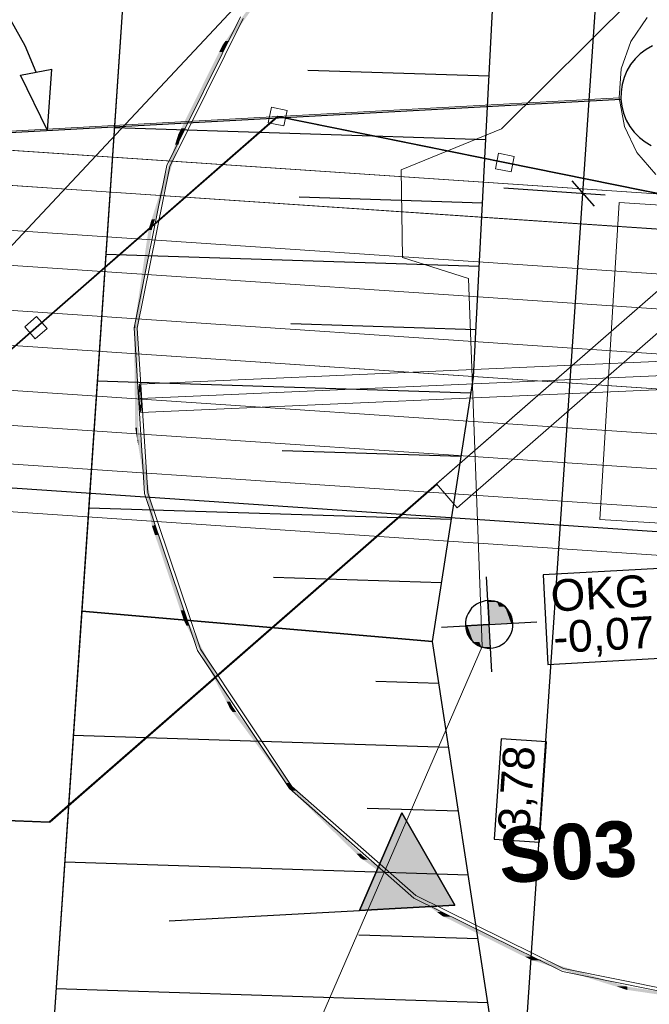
# Model space of a CAD drawing. Extents: x -779 to 790, y -208 to 633.
# Tile 203 of 232: x 471 to 511, y 43 to 105. Entities that reach past the tile are written whole.
import ezdxf
from ezdxf.lldxf.tags import DXFTag

# ---------------------------------------------------------------- set-up
doc = ezdxf.new("R2010")
doc.units = 0
doc.layers.get('0').update_dxf_attribs({"lineweight": 25})
for name, color, linetype, lineweight, true_color in [('01 Schnitt Marker Gebäude', 7, 'Continuous', 25, 0x848484), ('01 Schnitt Marker Gebäude-gefuellt', 7, 'Continuous', 35, 0xfefefe), ('02 Raster Bemaßung', 7, 'Continuous', 25, 0x848484), ('02 Raster Gebäude-A07F5V4QWF', 7, 'Continuous', 25, 0x848484), ('10 Bäume Bestand', 9, 'Continuous', 18, 0x808080), ('30 Baugrubenplanung', 7, 'Continuous', 25, 0x848484), ('30 Baugrubenplanung - Bemaßung', 7, 'Continuous', 25, 0x848484), ('30 Baugrubenplanung - Bemaßung-gefuellt', 7, 'Continuous', 35, 0xfefefe), ('60 Baumstützen - Fundamente', 9, 'Continuous', 18, 0x808080), ('60 Baumstützen - Gehegelinie', 9, 'Continuous', 18, 0x808080), ('60 Baumstützen - Ringe neu', 9, 'Continuous', 18, 0x808080), ('60 Baumstützen - Stahlstützen', 9, 'Continuous', 18, 0x808080), ('60 Glaswänden', 9, 'Continuous', 18, 0x808080), ('60 Netz', 9, 'Continuous', 18, 0x808080), ('60 Zaun Besucher', 9, 'Continuous', 18, 0x808080), ('ELT Leerrohre', 1, 'Continuous', 35, 0xff0000)]:
    doc.layers.add(name, color=color, linetype=linetype, lineweight=lineweight, true_color=true_color)
doc.layers.add('02 Raster Gebäude-A07F5V53WF', color=7, linetype='Continuous', lineweight=13)
doc.styles.get("Standard").update_dxf_attribs({"font": 'arial.ttf'})
tags = doc.linetypes.add('Raster-A07F5V4TWF', pattern=[0.2, 0.1, -0.05, 0, -0.05]).pattern_tags.tags
tags[10:11] = [DXFTag(74, 4), DXFTag(75, 0), DXFTag(340, '0'), DXFTag(46, 1.0), DXFTag(50, 0.0), DXFTag(44, 0.0), DXFTag(45, 0.0)]
tags[8:9] = [DXFTag(74, 4), DXFTag(75, 0), DXFTag(340, '0'), DXFTag(46, 1.0), DXFTag(50, 0.0), DXFTag(44, 0.0), DXFTag(45, 0.0)]
tags[6:7] = [DXFTag(74, 4), DXFTag(75, 0), DXFTag(340, '0'), DXFTag(46, 1.0), DXFTag(50, 0.0), DXFTag(44, 0.0), DXFTag(45, 0.0)]
tags[4:5] = [DXFTag(74, 4), DXFTag(75, 0), DXFTag(340, '0'), DXFTag(46, 1.0), DXFTag(50, 0.0), DXFTag(44, 0.0), DXFTag(45, 0.0)]
tags = doc.linetypes.add('Raster-A07F5V57WF', pattern=[0.2, 0.1, -0.05, 0, -0.05]).pattern_tags.tags
tags[10:11] = [DXFTag(74, 4), DXFTag(75, 0), DXFTag(340, '0'), DXFTag(46, 1.0), DXFTag(50, 0.0), DXFTag(44, 0.0), DXFTag(45, 0.0)]
tags[8:9] = [DXFTag(74, 4), DXFTag(75, 0), DXFTag(340, '0'), DXFTag(46, 1.0), DXFTag(50, 0.0), DXFTag(44, 0.0), DXFTag(45, 0.0)]
tags[6:7] = [DXFTag(74, 4), DXFTag(75, 0), DXFTag(340, '0'), DXFTag(46, 1.0), DXFTag(50, 0.0), DXFTag(44, 0.0), DXFTag(45, 0.0)]
tags[4:5] = [DXFTag(74, 4), DXFTag(75, 0), DXFTag(340, '0'), DXFTag(46, 1.0), DXFTag(50, 0.0), DXFTag(44, 0.0), DXFTag(45, 0.0)]
tags = doc.linetypes.add('Schnittlinie', pattern=[0.3, 0.15, -0.075, 0, -0.075]).pattern_tags.tags
tags[10:11] = [DXFTag(74, 4), DXFTag(75, 0), DXFTag(340, '0'), DXFTag(46, 1.0), DXFTag(50, 0.0), DXFTag(44, 0.0), DXFTag(45, 0.0)]
tags[8:9] = [DXFTag(74, 4), DXFTag(75, 0), DXFTag(340, '0'), DXFTag(46, 1.0), DXFTag(50, 0.0), DXFTag(44, 0.0), DXFTag(45, 0.0)]
tags[6:7] = [DXFTag(74, 4), DXFTag(75, 0), DXFTag(340, '0'), DXFTag(46, 1.0), DXFTag(50, 0.0), DXFTag(44, 0.0), DXFTag(45, 0.0)]
tags[4:5] = [DXFTag(74, 4), DXFTag(75, 0), DXFTag(340, '0'), DXFTag(46, 1.0), DXFTag(50, 0.0), DXFTag(44, 0.0), DXFTag(45, 0.0)]
tags = doc.linetypes.add('STRICHPUNKT2', pattern=[12.7, 6.35, -3.175, 0, -3.175]).pattern_tags.tags
tags[10:11] = [DXFTag(74, 4), DXFTag(75, 0), DXFTag(340, '0'), DXFTag(46, 0.0), DXFTag(50, 0.0), DXFTag(44, 0.0), DXFTag(45, 0.0)]
tags[8:9] = [DXFTag(74, 4), DXFTag(75, 0), DXFTag(340, '0'), DXFTag(46, 0.0), DXFTag(50, 0.0), DXFTag(44, 0.0), DXFTag(45, 0.0)]
tags[6:7] = [DXFTag(74, 4), DXFTag(75, 0), DXFTag(340, '0'), DXFTag(46, 0.0), DXFTag(50, 0.0), DXFTag(44, 0.0), DXFTag(45, 0.0)]
tags[4:5] = [DXFTag(74, 4), DXFTag(75, 0), DXFTag(340, '0'), DXFTag(46, 0.0), DXFTag(50, 0.0), DXFTag(44, 0.0), DXFTag(45, 0.0)]
tags = doc.linetypes.add('Wipeout_Contour-A07F5V4SWF', pattern=[1, 0, -1]).pattern_tags.tags
tags[6:7] = [DXFTag(74, 4), DXFTag(75, 0), DXFTag(340, '0'), DXFTag(46, 1.0), DXFTag(50, 0.0), DXFTag(44, 0.0), DXFTag(45, 0.0)]
tags[4:5] = [DXFTag(74, 4), DXFTag(75, 0), DXFTag(340, '0'), DXFTag(46, 1.0), DXFTag(50, 0.0), DXFTag(44, 0.0), DXFTag(45, 0.0)]

# ---------------------------------------------------------------- blocks, each defined once
blk = doc.blocks.new('Referenz-A07F5V4VWF', base_point=(-401.415, -176.34))
at = {"color": 0, "linetype": 'ByBlock', "lineweight": -2, "ltscale": 12.5}
for p, q in [((499.964, 82.182), (503.838, 156.229)), ((497.384, 65.545), (499.964, 82.182)), ((501.455, 68.032), (500.875, 68.114)), ((500.875, 68.114), (500.957, 66.616)), ((501.958, 67.733), (501.455, 68.032)), ((502.31, 67.265), (501.958, 67.733)), ((502.455, 66.698), (502.31, 67.265)), ((500.957, 66.616), (499.459, 66.534)), ((499.459, 66.534), (499.604, 65.967)), ((500.957, 66.616), (502.455, 66.698)), ((501.039, 65.118), (500.957, 66.616)), ((499.604, 65.967), (499.956, 65.499)), ((507.994, -3.568), (497.384, 65.545)), ((499.956, 65.499), (500.46, 65.201)), ((500.46, 65.201), (501.039, 65.118)), ((495.469, 54.755), (492.799, 48.6)), ((498.79, 48.926), (495.469, 54.755)), ((492.799, 48.6), (498.79, 48.926))]:
    blk.add_line(p, q, dxfattribs=at)
at = {"layer": '01 Schnitt Marker Gebäude', "color": 0, "lineweight": -2}
for p, q in [((492.799, 48.6), (495.469, 54.755)), ((495.469, 54.755), (498.79, 48.926)), ((498.79, 48.926), (492.799, 48.6))]:
    blk.add_line(p, q, dxfattribs=at)
at = {"layer": '01 Schnitt Marker Gebäude', "color": 0, "linetype": 'Schnittlinie', "lineweight": -2, "ltscale": 3.125}
blk.add_line((480.815, 47.95), (492.799, 48.6), dxfattribs=at)
at = {"layer": '01 Schnitt Marker Gebäude-gefuellt', "color": 0}
for points in [[(495.712, 48.759), (492.867, 48.759), (495.469, 54.755)], [(498.79, 48.926), (495.705, 48.926), (495.469, 54.755)], [(492.799, 48.6), (495.712, 48.759), (492.867, 48.759)], [(495.712, 48.759), (498.79, 48.926), (495.705, 48.926)]]:
    blk.add_solid(points, dxfattribs=at)
at = {"layer": '02 Raster Bemaßung', "color": 0, "lineweight": -2}
for p, q in [((506.861, 93.755), (510.259, 144.024)), ((471.756, 103.069), (470.86, 104.638)), ((472.441, 101.398), (471.756, 103.069)), ((471.459, 101.209), (473.424, 101.586)), ((473.144, 97.732), (471.459, 101.209)), ((473.144, 97.732), (473.424, 101.586)), ((506.163, 94.554), (507.559, 92.956)), ((501.764, 18.354), (506.861, 93.755)), ((508.264, 93.66), (501.872, 94.092))]:
    blk.add_line(p, q, dxfattribs=at)
at = {"layer": '02 Raster Bemaßung', "color": 0, "linetype": 'Wipeout_Contour-A07F5V4SWF', "lineweight": -2, "ltscale": 1.625}
for p, q in [((501.704, 59.405), (501.276, 53.085)), ((504.555, 59.212), (501.704, 59.405)), ((504.127, 52.893), (504.555, 59.212)), ((501.276, 53.085), (504.127, 52.893))]:
    blk.add_line(p, q, dxfattribs=at)
at = {"layer": '02 Raster Gebäude-A07F5V4QWF', "color": 0, "lineweight": -2}
for p, q in [((511.232, 103.055), (510.833, 102.83)), ((510.467, 102.555), (510.14, 102.235)), ((510.833, 102.83), (510.467, 102.555)), ((509.857, 101.875), (509.624, 101.481)), ((510.14, 102.235), (509.857, 101.875)), ((509.624, 101.481), (509.444, 101.06)), ((509.321, 100.619), (509.256, 100.165)), ((509.444, 101.06), (509.321, 100.619)), ((509.256, 100.165), (509.251, 99.708)), ((509.251, 99.708), (509.306, 99.253)), ((509.306, 99.253), (509.42, 98.809)), ((509.42, 98.809), (509.59, 98.385)), ((509.59, 98.385), (509.815, 97.986)), ((509.815, 97.986), (510.09, 97.619)), ((510.09, 97.619), (510.41, 97.292)), ((510.41, 97.292), (510.77, 97.009)), ((510.77, 97.009), (511.164, 96.776))]:
    blk.add_line(p, q, dxfattribs=at)
at = {"layer": '02 Raster Gebäude-A07F5V4QWF', "color": 0, "linetype": 'Raster-A07F5V4TWF', "lineweight": -2, "ltscale": 187.5}
blk.add_line((444.852, 96.184), (509.251, 99.708), dxfattribs=at)
at = {"layer": '30 Baugrubenplanung', "color": 0, "lineweight": -2}
for p, q in [((489.954, 284.117), (469.416, -19.726)), ((489.954, 284.117), (475.309, 67.451)), ((499.964, 82.182), (503.838, 156.229)), ((499.964, 82.182), (503.838, 156.229)), ((500.956, 101.139), (489.545, 101.504)), ((500.747, 97.146), (477.366, 97.894)), ((500.538, 93.152), (489.006, 93.521)), ((500.329, 89.159), (476.827, 89.911)), ((500.12, 85.165), (488.466, 85.539)), ((499.808, 81.175), (476.287, 81.928)), ((497.384, 65.545), (499.964, 82.182)), ((497.384, 65.545), (499.964, 82.182)), ((499.19, 77.195), (487.926, 77.556)), ((498.573, 73.215), (475.748, 73.946)), ((497.956, 69.235), (487.387, 69.573)), ((475.309, 67.451), (469.416, -19.726)), ((497.384, 65.545), (475.309, 67.451)), ((475.309, 67.451), (497.384, 65.545)), ((507.994, -3.568), (497.384, 65.545)), ((507.994, -3.568), (497.384, 65.545)), ((497.792, 62.886), (493.827, 63.013)), ((498.409, 58.866), (474.78, 59.622)), ((499.026, 54.846), (493.287, 55.03)), ((499.643, 50.826), (474.24, 51.64)), ((500.26, 46.807), (492.747, 47.047)), ((500.878, 42.787), (473.7, 43.657))]:
    blk.add_line(p, q, dxfattribs=at)
at = {"layer": '30 Baugrubenplanung - Bemaßung', "color": 0, "linetype": 'Wipeout_Contour-A07F5V4SWF', "lineweight": -2, "ltscale": 1.625}
for p, q in [((523.637, 70.803), (504.345, 69.747)), ((504.345, 69.747), (504.654, 64.098)), ((504.654, 64.098), (523.946, 65.154))]:
    blk.add_line(p, q, dxfattribs=at)
at = {"layer": '30 Baugrubenplanung - Bemaßung', "color": 0, "lineweight": -2}
for p, q in [((501.121, 63.62), (500.793, 69.612)), ((499.854, 67.633), (499.731, 67.481)), ((499.996, 67.768), (499.854, 67.633)), ((500.155, 67.884), (499.996, 67.768)), ((500.327, 67.978), (500.155, 67.884)), ((500.51, 68.048), (500.327, 67.978)), ((500.701, 68.094), (500.51, 68.048)), ((500.896, 68.115), (500.701, 68.094)), ((501.092, 68.11), (500.896, 68.115)), ((501.286, 68.08), (501.092, 68.11)), ((501.475, 68.024), (501.286, 68.08)), ((501.654, 67.945), (501.475, 68.024)), ((501.821, 67.842), (501.654, 67.945)), ((501.974, 67.719), (501.821, 67.842)), ((502.109, 67.577), (501.974, 67.719)), ((499.549, 67.134), (499.493, 66.946)), ((499.629, 67.313), (499.549, 67.134)), ((499.731, 67.481), (499.629, 67.313)), ((502.225, 67.418), (502.109, 67.577)), ((502.319, 67.246), (502.225, 67.418)), ((502.389, 67.063), (502.319, 67.246)), ((502.435, 66.872), (502.389, 67.063)), ((497.961, 66.452), (503.953, 66.78)), ((499.463, 66.752), (499.458, 66.555)), ((499.458, 66.555), (499.479, 66.36)), ((499.493, 66.946), (499.463, 66.752)), ((499.479, 66.36), (499.525, 66.17)), ((502.421, 66.287), (502.451, 66.481)), ((502.456, 66.677), (502.435, 66.872)), ((502.451, 66.481), (502.456, 66.677)), ((499.525, 66.17), (499.595, 65.986)), ((499.595, 65.986), (499.689, 65.814)), ((499.689, 65.814), (499.805, 65.656)), ((502.06, 65.599), (502.183, 65.752)), ((502.183, 65.752), (502.286, 65.919)), ((502.286, 65.919), (502.365, 66.099)), ((502.365, 66.099), (502.421, 66.287)), ((499.805, 65.656), (499.94, 65.513)), ((499.94, 65.513), (500.093, 65.39)), ((500.093, 65.39), (500.26, 65.288)), ((500.26, 65.288), (500.44, 65.208)), ((500.44, 65.208), (500.628, 65.153)), ((500.628, 65.153), (500.822, 65.122)), ((500.822, 65.122), (501.018, 65.117)), ((501.018, 65.117), (501.213, 65.138)), ((501.213, 65.138), (501.404, 65.184)), ((501.404, 65.184), (501.587, 65.255)), ((501.587, 65.255), (501.759, 65.348)), ((501.759, 65.348), (501.918, 65.464)), ((501.918, 65.464), (502.06, 65.599))]:
    blk.add_line(p, q, dxfattribs=at)
at = {"layer": '30 Baugrubenplanung - Bemaßung-gefuellt', "color": 0}
for points in [[(500.896, 68.111), (500.875, 68.111), (500.875, 68.114)], [(500.957, 66.616), (500.896, 68.111), (500.875, 68.111)], [(501.511, 66.647), (500.956, 66.647), (500.896, 68.111)], [(501.455, 68.032), (500.93, 68.032), (500.896, 68.111)], [(501.511, 66.647), (501.455, 68.032), (500.93, 68.032)], [(502.001, 66.673), (501.51, 66.673), (501.455, 68.032)], [(501.958, 67.733), (501.575, 67.733), (501.455, 68.032)], [(502.001, 66.673), (501.958, 67.733), (501.575, 67.733)], [(502.333, 66.692), (502.001, 66.692), (501.958, 67.733)], [(502.31, 67.265), (502.127, 67.265), (501.958, 67.733)], [(502.333, 66.692), (502.31, 67.265), (502.127, 67.265)], [(502.455, 66.698), (502.333, 66.698), (502.31, 67.265)], [(499.582, 66.534), (499.459, 66.534), (499.581, 66.541)], [(499.604, 65.967), (499.582, 66.534), (499.459, 66.534)], [(499.914, 66.541), (499.581, 66.541), (499.913, 66.559)], [(499.787, 65.967), (499.604, 65.967), (499.581, 66.541)], [(499.956, 65.499), (499.914, 66.541), (499.581, 66.541)], [(500.405, 66.559), (499.913, 66.559), (500.403, 66.586)], [(500.34, 65.499), (499.956, 65.499), (499.913, 66.559)], [(500.46, 65.201), (500.405, 66.559), (499.913, 66.559)], [(500.958, 66.586), (500.403, 66.586), (500.957, 66.616)], [(500.984, 65.201), (500.46, 65.201), (500.403, 66.586)], [(501.018, 65.121), (500.958, 66.586), (500.403, 66.586)], [(500.957, 66.616), (501.511, 66.647), (500.956, 66.647)], [(501.039, 65.121), (501.018, 65.121), (500.957, 66.616)], [(501.511, 66.647), (502.001, 66.673), (501.51, 66.673)], [(502.001, 66.673), (502.333, 66.692), (502.001, 66.692)], [(502.333, 66.692), (502.455, 66.698), (502.333, 66.698)], [(499.956, 65.499), (499.787, 65.967), (499.604, 65.967)], [(500.46, 65.201), (500.34, 65.499), (499.956, 65.499)], [(501.018, 65.121), (500.984, 65.201), (500.46, 65.201)], [(501.039, 65.118), (501.039, 65.121), (501.018, 65.121)]]:
    blk.add_solid(points, dxfattribs=at)
at = {"layer": '01 Schnitt Marker Gebäude', "color": 0, "linetype": 'ByBlock', "lineweight": -2, "ltscale": 0.21125, "insert": (501.468, 53.813), "char_height": 3.50045, "attachment_point": 1, "rotation": 3.10898}
blk.add_mtext('{\\fArial|b1|i0;S03}', dxfattribs=at)
at = {"layer": '02 Raster Bemaßung', "color": 0, "linetype": 'ByBlock', "lineweight": -2, "ltscale": 2.25, "insert": (501.491, 53.617), "char_height": 2.00026, "attachment_point": 1, "rotation": 86.13311}
blk.add_mtext('{\\fArial;3,78}', dxfattribs=at)
at = {"layer": '30 Baugrubenplanung - Bemaßung', "color": 0, "linetype": 'ByBlock', "lineweight": -2, "ltscale": 0.405, "char_height": 2.00026, "attachment_point": 1, "rotation": 3.13197}
for s, insert in [('{\\fArial;OKG Bestand}', (504.773, 69.417)), ('{\\fArial;-0,07 = 44,68}', (504.936, 66.803))]:
    blk.add_mtext(s, dxfattribs=dict(at, insert=insert))
blk = doc.blocks.new('Referenz-A07F5V59WF', base_point=(-759.499, -206.186))
at = {"layer": '02 Raster Gebäude-A07F5V53WF', "color": 0, "linetype": 'Continuous', "ltscale": 117.000008}
for p, q in [((510.908, 104.833), (509.876, 103.325)), ((509.876, 103.325), (509.27, 101.601)), ((509.27, 101.601), (509.131, 99.779)), ((509.131, 99.779), (509.468, 97.983)), ((509.468, 97.983), (510.259, 96.335)), ((510.259, 96.335), (511.449, 94.949))]:
    blk.add_line(p, q, dxfattribs=at)
at = {"layer": '02 Raster Gebäude-A07F5V53WF', "color": 0, "linetype": 'Raster-A07F5V57WF', "ltscale": 117.000008}
blk.add_line((444.745, 96.255), (509.131, 99.779), dxfattribs=at)
at = {"layer": '10 Bäume Bestand', "color": 0, "linetype": 'Continuous', "ltscale": 162.000017}
for p, q in [((520.541, 116.566), (501.739, 97.821)), ((501.739, 97.821), (495.424, 95.253)), ((495.424, 95.253), (495.497, 89.733)), ((495.497, 89.733), (499.655, 88.407)), ((499.655, 88.407), (500.513, 65.229)), ((500.513, 65.229), (484.367, 27.981))]:
    blk.add_line(p, q, dxfattribs=at)
at = {"layer": '60 Baumstützen - Fundamente', "color": 0, "linetype": 'Continuous', "ltscale": 162.000017}
for p, q in [((509.146, 93.192), (507.914, 73.23)), ((529.107, 91.961), (509.146, 93.192)), ((507.914, 73.23), (527.875, 71.998))]:
    blk.add_line(p, q, dxfattribs=at)
at = {"layer": '60 Baumstützen - Gehegelinie', "color": 0, "linetype": 'Continuous', "ltscale": 162.000017}
for p, q in [((457.474, 72.247), (487.645, 98.603)), ((517.258, 92.606), (487.645, 98.603)), ((473.263, 54.174), (517.258, 92.606))]:
    blk.add_line(p, q, dxfattribs=at)
at = {"layer": '60 Baumstützen - Ringe neu', "color": 0, "linetype": 'Continuous', "ltscale": 162.000017}
for p, q in [((485.299, 104.884), (480.662, 95.529)), ((485.465, 104.773), (480.851, 95.464)), ((480.662, 95.529), (478.604, 85.292)), ((480.851, 95.464), (478.804, 85.279)), ((478.604, 85.292), (479.266, 74.872)), ((478.804, 85.279), (479.462, 74.91)), ((479.266, 74.872), (482.602, 64.978)), ((479.462, 74.91), (482.782, 65.066)), ((482.602, 64.978), (488.385, 56.284)), ((482.782, 65.066), (488.536, 56.416)), ((488.385, 56.284), (496.222, 49.384)), ((488.536, 56.416), (496.333, 49.55)), ((496.222, 49.384), (505.577, 44.746)), ((496.333, 49.55), (505.642, 44.936)), ((505.577, 44.746), (515.814, 42.689)), ((505.642, 44.936), (515.827, 42.888))]:
    blk.add_line(p, q, dxfattribs=at)
for points in [[(484.594, 103.357), (484.35, 103.357), (487.811, 107.889)], [(484.35, 103.357), (487.811, 107.889), (487.566, 107.889)], [(484.178, 102.667), (483.955, 102.667), (484.178, 103.115)], [(484.35, 103.115), (484.178, 103.115), (484.35, 103.357)], [(484.35, 103.013), (484.178, 103.013), (484.178, 103.115)], [(484.35, 103.013), (484.35, 103.115), (484.178, 103.115)], [(484.178, 102.667), (484.35, 103.013), (484.178, 103.013)], [(484.35, 103.013), (484.594, 103.357), (484.35, 103.357)], [(481.799, 97.866), (481.576, 97.866), (484.178, 102.667)], [(481.576, 97.866), (484.178, 102.667), (483.955, 102.667)], [(481.391, 96.824), (481.182, 96.824), (481.391, 97.492)], [(481.576, 97.492), (481.391, 97.492), (481.576, 97.866)], [(481.576, 97.418), (481.391, 97.418), (481.391, 97.492)], [(481.576, 97.418), (481.576, 97.492), (481.391, 97.492)], [(481.391, 96.824), (481.576, 97.418), (481.391, 97.418)], [(481.576, 97.418), (481.799, 97.866), (481.576, 97.866)], [(479.921, 92.125), (479.712, 92.125), (481.391, 96.824)], [(479.712, 92.125), (481.391, 96.824), (481.182, 96.824)], [(479.712, 91.502), (479.517, 91.502), (479.712, 92.125)], [(479.712, 91.457), (479.921, 92.125), (479.712, 92.125)], [(479.517, 90.131), (479.316, 90.131), (479.517, 91.502)], [(479.712, 91.457), (479.517, 91.457), (479.517, 91.502)], [(479.712, 91.457), (479.712, 91.502), (479.517, 91.502)], [(479.517, 90.131), (479.712, 91.457), (479.517, 91.457)], [(479.005, 86.649), (478.804, 86.649), (479.517, 90.131)], [(478.804, 86.649), (479.517, 90.131), (479.316, 90.131)], [(478.804, 85.764), (478.674, 85.764), (478.804, 86.649)], [(478.804, 85.279), (479.005, 86.649), (478.804, 86.649)], [(478.674, 85.292), (478.604, 85.292), (478.674, 85.764)], [(478.79, 79.016), (478.674, 79.016), (478.674, 85.764)], [(478.804, 78.25), (478.804, 85.764), (478.674, 85.764)], [(478.674, 79.016), (478.674, 85.292), (478.604, 85.292)], [(478.869, 78.25), (478.804, 78.25), (478.804, 85.279)], [(478.873, 79.034), (478.862, 79.034), (478.804, 85.279)], [(478.804, 78.25), (478.79, 79.016), (478.674, 79.016)], [(478.873, 77.843), (478.873, 79.034), (478.862, 79.034)], [(479.036, 77.843), (478.873, 77.843), (478.873, 79.034)], [(479.724, 74.02), (479.56, 74.02), (478.873, 79.034)], [(478.873, 77.843), (478.869, 78.25), (478.804, 78.25)], [(479.724, 72.828), (479.036, 77.843), (478.873, 77.843)], [(479.724, 72.828), (479.724, 74.02), (479.56, 74.02)], [(479.855, 72.828), (479.724, 72.828), (479.724, 74.02)], [(479.918, 72.877), (479.849, 72.877), (479.724, 74.02)], [(479.918, 72.253), (479.855, 72.828), (479.724, 72.828)], [(479.918, 72.253), (479.918, 72.877), (479.849, 72.877)], [(480.106, 72.253), (479.918, 72.253), (479.918, 72.877)], [(481.729, 67.505), (481.541, 67.505), (479.918, 72.877)], [(481.729, 66.881), (480.106, 72.253), (479.918, 72.253)], [(481.729, 66.881), (481.729, 67.505), (481.541, 67.505)], [(481.847, 66.881), (481.729, 66.881), (481.729, 67.505)], [(481.913, 66.96), (481.832, 66.96), (481.729, 67.505)], [(481.913, 66.53), (481.847, 66.881), (481.729, 66.881)], [(481.913, 66.53), (481.913, 66.96), (481.832, 66.96)], [(482.121, 66.53), (481.913, 66.53), (481.913, 66.96)], [(484.64, 61.75), (484.432, 61.75), (481.913, 66.96)], [(484.64, 61.321), (482.121, 66.53), (481.913, 66.53)], [(484.64, 61.321), (484.64, 61.75), (484.432, 61.75)], [(484.751, 61.321), (484.64, 61.321), (484.64, 61.75)], [(484.81, 61.427), (484.724, 61.427), (484.64, 61.75)], [(484.81, 61.093), (484.81, 61.427), (484.724, 61.427)], [(485.042, 61.093), (484.81, 61.093), (484.81, 61.427)], [(488.385, 56.618), (488.153, 56.618), (484.81, 61.427)], [(484.81, 61.093), (484.751, 61.321), (484.64, 61.321)], [(488.385, 56.284), (485.042, 61.093), (484.81, 61.093)], [(488.385, 56.284), (488.385, 56.618), (488.153, 56.618)], [(488.49, 56.284), (488.385, 56.284), (488.385, 56.618)], [(488.536, 56.416), (488.449, 56.416), (488.385, 56.618)], [(488.536, 56.137), (488.49, 56.284), (488.385, 56.284)], [(488.536, 56.137), (488.536, 56.416), (488.449, 56.416)], [(488.804, 56.137), (488.536, 56.137), (488.536, 56.416)], [(492.872, 52.174), (492.605, 52.174), (488.536, 56.416)], [(492.872, 51.895), (488.804, 56.137), (488.536, 56.137)], [(492.872, 51.895), (492.872, 52.174), (492.605, 52.174)], [(492.969, 51.895), (492.872, 51.895), (492.872, 52.174)], [(493.001, 52.049), (492.916, 52.049), (492.872, 52.174)], [(493.001, 51.804), (492.969, 51.895), (492.872, 51.895)], [(493.001, 51.804), (493.001, 52.049), (492.916, 52.049)], [(493.323, 51.804), (493.001, 51.804), (493.001, 52.049)], [(497.991, 48.507), (497.668, 48.507), (493.001, 52.049)], [(497.991, 48.263), (493.323, 51.804), (493.001, 51.804)], [(497.991, 48.263), (497.991, 48.507), (497.668, 48.507)], [(498.075, 48.263), (497.991, 48.263), (497.991, 48.507)], [(498.093, 48.434), (498.016, 48.434), (497.991, 48.507)], [(498.093, 48.212), (498.093, 48.434), (498.016, 48.434)], [(498.508, 48.212), (498.093, 48.212), (498.093, 48.434)], [(503.614, 45.698), (503.199, 45.698), (498.093, 48.434)], [(498.093, 48.212), (498.075, 48.263), (497.991, 48.263)], [(503.614, 45.475), (498.508, 48.212), (498.093, 48.212)], [(503.614, 45.475), (503.614, 45.698), (503.199, 45.698)], [(503.681, 45.475), (503.614, 45.475), (503.614, 45.698)], [(503.688, 45.661), (503.625, 45.661), (503.614, 45.698)], [(503.688, 45.452), (503.681, 45.475), (503.614, 45.475)], [(503.688, 45.452), (503.688, 45.661), (503.625, 45.661)], [(504.289, 45.452), (503.688, 45.452), (503.688, 45.661)], [(509.604, 43.811), (509.004, 43.811), (503.688, 45.661)], [(509.604, 43.602), (504.289, 45.452), (503.688, 45.452)], [(509.604, 43.602), (509.604, 43.811), (509.004, 43.811)], [(509.647, 43.602), (509.604, 43.602), (509.604, 43.811)], [(509.649, 43.797), (509.607, 43.797), (509.604, 43.811)], [(509.649, 43.595), (509.647, 43.602), (509.604, 43.602)], [(509.649, 43.595), (509.649, 43.797), (509.607, 43.797)], [(510.77, 43.595), (509.649, 43.595), (509.649, 43.797)], [(515.814, 42.89), (514.693, 42.89), (509.649, 43.797)], [(515.814, 42.689), (510.77, 43.595), (509.649, 43.595)]]:
    blk.add_solid(points, dxfattribs=at)
at = {"layer": '60 Baumstützen - Stahlstützen', "color": 0, "linetype": 'Continuous', "ltscale": 162.000017}
for p, q in [((517.289, 83.431), (478.949, 81.74)), ((517.329, 82.543), (478.988, 80.852)), ((478.902, 81.293), (478.949, 81.74)), ((478.902, 81.293), (478.941, 80.405)), ((478.911, 81.243), (478.953, 81.64)), ((478.911, 81.243), (478.946, 80.455)), ((479.035, 81.299), (478.949, 81.74)), ((478.949, 81.74), (478.953, 81.64)), ((478.953, 81.64), (479.03, 81.248)), ((517.368, 81.655), (479.027, 79.963)), ((479.03, 81.248), (479.064, 80.46)), ((479.035, 81.299), (479.074, 80.41)), ((478.941, 80.405), (479.027, 79.963)), ((478.946, 80.455), (479.023, 80.063)), ((479.064, 80.46), (479.023, 80.063)), ((479.023, 80.063), (479.027, 79.963)), ((479.027, 79.963), (479.074, 80.41))]:
    blk.add_line(p, q, dxfattribs=at)
for points in [[(478.911, 81.293), (478.902, 81.293), (478.911, 81.385)], [(478.911, 81.073), (478.911, 81.293), (478.902, 81.293)], [(478.953, 81.245), (478.911, 81.245), (478.953, 81.64)], [(478.926, 81.385), (478.911, 81.385), (478.949, 81.598)], [(478.911, 81.385), (478.949, 81.598), (478.934, 81.598)], [(478.911, 81.243), (478.926, 81.385), (478.911, 81.385)], [(478.946, 81.243), (478.911, 81.243), (478.946, 81.245)], [(478.911, 81.243), (478.953, 81.245), (478.911, 81.245)], [(478.917, 81.073), (478.911, 81.073), (478.911, 81.243)], [(478.941, 80.575), (478.935, 80.575), (478.911, 81.243)], [(478.946, 80.455), (478.946, 81.243), (478.911, 81.243)], [(478.949, 81.598), (478.934, 81.598), (478.949, 81.74)], [(479.03, 81.245), (478.946, 81.245), (479.03, 81.248)], [(479.03, 80.459), (478.946, 80.459), (478.946, 81.245)], [(479.03, 80.459), (479.03, 81.245), (478.946, 81.245)], [(478.953, 81.64), (478.949, 81.64), (478.949, 81.74)], [(478.953, 81.717), (478.95, 81.717), (478.949, 81.74)], [(478.949, 81.598), (478.953, 81.64), (478.949, 81.64)], [(478.953, 81.64), (478.953, 81.717), (478.95, 81.717)], [(478.966, 81.64), (478.953, 81.64), (478.953, 81.717)], [(479.03, 81.326), (479.017, 81.326), (478.953, 81.717)], [(479.03, 81.248), (478.966, 81.64), (478.953, 81.64)], [(479.03, 81.248), (478.953, 81.248), (478.953, 81.64)], [(478.953, 81.245), (479.03, 81.248), (478.953, 81.248)], [(479.03, 81.248), (479.03, 81.326), (479.017, 81.326)], [(479.032, 81.248), (479.03, 81.248), (479.03, 81.326)], [(479.035, 81.299), (479.03, 81.299), (479.03, 81.326)], [(479.035, 81.128), (479.035, 81.299), (479.03, 81.299)], [(479.035, 81.128), (479.032, 81.248), (479.03, 81.248)], [(479.064, 80.46), (479.03, 80.46), (479.03, 81.248)], [(479.041, 81.128), (479.035, 81.128), (479.035, 81.299)], [(479.064, 80.631), (479.059, 80.631), (479.035, 81.299)], [(478.941, 80.405), (478.917, 81.073), (478.911, 81.073)], [(479.064, 80.46), (479.041, 81.128), (479.035, 81.128)], [(479.064, 80.46), (479.064, 80.631), (479.059, 80.631)], [(479.074, 80.41), (479.064, 80.41), (479.064, 80.631)], [(478.941, 80.405), (478.941, 80.575), (478.935, 80.575)], [(478.945, 80.405), (478.941, 80.405), (478.941, 80.575)], [(478.946, 80.455), (478.944, 80.455), (478.941, 80.575)], [(478.946, 80.377), (478.945, 80.405), (478.941, 80.405)], [(478.946, 80.377), (478.946, 80.455), (478.944, 80.455)], [(478.946, 80.455), (479.03, 80.459), (478.946, 80.459)], [(479.023, 80.455), (478.946, 80.455), (479.023, 80.458)], [(479.023, 80.063), (479.023, 80.455), (478.946, 80.455)], [(478.959, 80.377), (478.946, 80.377), (478.946, 80.455)], [(479.023, 80.063), (479.01, 80.063), (478.946, 80.455)], [(479.023, 79.986), (478.959, 80.377), (478.946, 80.377)], [(479.023, 79.986), (479.023, 80.063), (479.01, 80.063)], [(479.064, 80.458), (479.023, 80.458), (479.064, 80.46)], [(479.023, 80.063), (479.064, 80.458), (479.023, 80.458)], [(479.027, 80.063), (479.023, 80.063), (479.027, 80.105)], [(479.026, 79.986), (479.023, 79.986), (479.023, 80.063)], [(479.027, 79.963), (479.027, 80.063), (479.023, 80.063)], [(479.042, 80.105), (479.027, 80.105), (479.064, 80.318)], [(479.027, 80.105), (479.064, 80.318), (479.05, 80.318)], [(479.027, 79.963), (479.042, 80.105), (479.027, 80.105)], [(479.03, 80.459), (479.064, 80.46), (479.03, 80.46)], [(479.064, 80.318), (479.05, 80.318), (479.064, 80.46)], [(479.064, 80.318), (479.074, 80.41), (479.064, 80.41)], [(479.027, 79.963), (479.026, 79.986), (479.023, 79.986)]]:
    blk.add_solid(points, dxfattribs=at)
at = {"layer": '60 Glaswänden', "color": 0, "linetype": 'Continuous', "ltscale": 162.000017}
for p, q in [((517.258, 92.606), (497.636, 75.465)), ((498.951, 73.959), (518.027, 90.622)), ((497.636, 75.465), (498.951, 73.959))]:
    blk.add_line(p, q, dxfattribs=at)
at = {"layer": '60 Netz', "color": 0, "linetype": 'Continuous', "ltscale": 162.000017}
for p, q in [((497.636, 75.465), (473.263, 54.174)), ((473.321, 54.171), (497.662, 75.435)), ((497.636, 75.465), (497.662, 75.435)), ((463.442, 54.514), (473.277, 54.133)), ((473.263, 54.174), (463.444, 54.553)), ((473.277, 54.133), (473.321, 54.171))]:
    blk.add_line(p, q, dxfattribs=at)
at = {"layer": '60 Zaun Besucher', "color": 0, "linetype": 'Continuous', "ltscale": 162.000017}
for p, q in [((487.639, 98.624), (472.41, 85.321)), ((487.254, 99.192), (487.055, 98.212)), ((488.234, 98.994), (487.254, 99.192)), ((501.948, 95.727), (487.639, 98.624)), ((488.035, 98.014), (488.234, 98.994)), ((472.436, 85.291), (487.65, 98.581)), ((487.055, 98.212), (488.035, 98.014)), ((487.65, 98.581), (501.94, 95.688)), ((501.553, 96.297), (501.354, 95.317)), ((502.533, 96.098), (501.553, 96.297)), ((501.94, 95.688), (516.056, 92.829)), ((516.064, 92.869), (501.948, 95.727)), ((502.335, 95.118), (502.533, 96.098)), ((501.354, 95.317), (502.335, 95.118)), ((472.47, 86.011), (471.717, 85.353)), ((473.128, 85.258), (472.47, 86.011)), ((472.41, 85.321), (458.006, 72.738)), ((458.032, 72.708), (472.436, 85.291)), ((471.717, 85.353), (472.375, 84.6)), ((472.375, 84.6), (473.128, 85.258))]:
    blk.add_line(p, q, dxfattribs=at)

msp = doc.modelspace()

# ---------------------------------------------------------------- linework, layer by layer
at = {"layer": 'ELT Leerrohre', "color": 1, "lineweight": 13, "ltscale": 0.13, "true_color": 0xff0000}
msp.add_line((489.199, 110.029), (468.128, 87.509), dxfattribs=at)
at = {"layer": 'ELT Leerrohre', "color": 1, "lineweight": 13, "true_color": 0xff0000}
for p, q in [((543.304, 91.576), (423.577, 99.665)), ((423.428, 97.47), (543.155, 89.381)), ((590.179, 88.41), (470.451, 96.498)), ((542.759, 86.577), (423.032, 94.665)), ((470.303, 94.303), (590.03, 86.215)), ((422.884, 92.47), (542.611, 84.382)), ((589.634, 83.41), (469.907, 91.499)), ((542.214, 81.578), (422.487, 89.666)), ((469.758, 89.304), (589.485, 81.215)), ((422.339, 87.471), (542.066, 79.383)), ((589.089, 78.411), (469.362, 86.499)), ((541.669, 76.578), (421.942, 84.667)), ((469.214, 84.304), (588.941, 76.216)), ((421.794, 82.472), (541.521, 74.383)), ((588.544, 73.412), (468.817, 81.5)), ((541.344, 71.958), (421.616, 80.047)), ((468.669, 79.305), (588.396, 71.217)), ((421.414, 77.053), (541.141, 68.965))]:
    msp.add_line(p, q, dxfattribs=at)
at = {"layer": 'ELT Leerrohre', "color": 1, "linetype": 'STRICHPUNKT2', "lineweight": 25, "ltscale": 0.25, "true_color": 0xff0000}
msp.add_line((421.515, 78.55), (541.242, 70.462), dxfattribs=at)

# ---------------------------------------------------------------- block references
at = {"color": 8, "lineweight": 25, "ltscale": 1250, "true_color": 0x808080}
msp.add_blockref('Referenz-A07F5V59WF', (-759.499, -206.186), dxfattribs=at)
at = {"color": 8, "lineweight": 25, "ltscale": 12.5, "true_color": 0x808080}
msp.add_blockref('Referenz-A07F5V4VWF', (-401.415, -176.34), dxfattribs=at)

doc.saveas('drawing.dxf')
